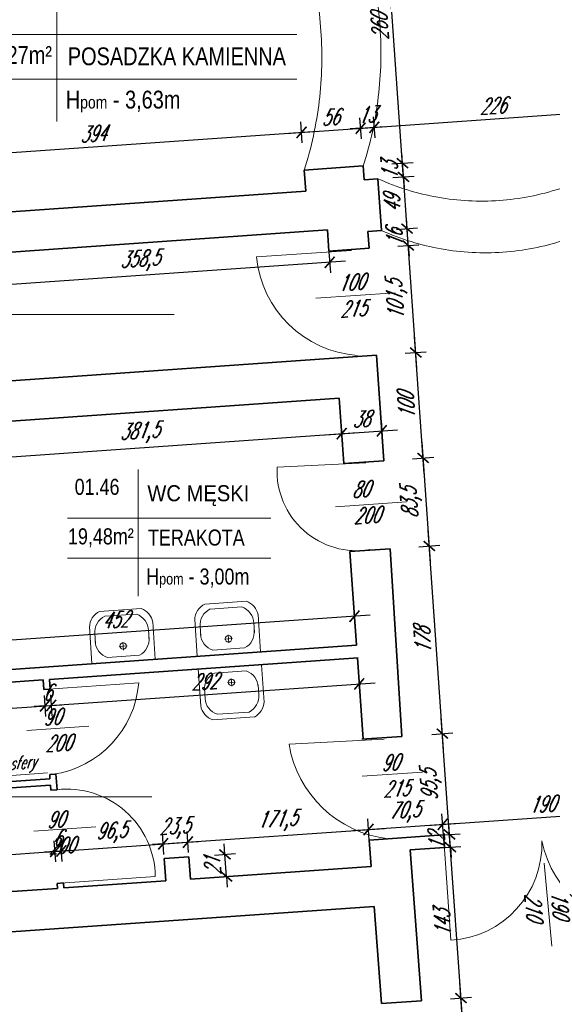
# Model space of a CAD drawing. Header units: millimetres. Extents: x 402 to 79005, y -7782 to 89952.
# Tile 220 of 256: x 22253 to 22757, y 39034 to 39965. Entities that reach past the tile are written whole.
import ezdxf

# ---------------------------------------------------------------- set-up
doc = ezdxf.new("R2010")
doc.units = ezdxf.units.MM
doc.header["$LTSCALE"] = 10
doc.linetypes.add('DASHED', pattern=[19.05, 12.7, -6.35])
doc.layers.get('0').update_dxf_attribs({"lineweight": 0})
doc.layers.get('Defpoints').update_dxf_attribs({"color": 253})
for name, color, linetype, lineweight in [('01 parter - ściany', 253, 'Continuous', 35), ('03_drzwi', 253, 'Continuous', 15), ('04-2_nad', 253, 'DASHED', 5), ('05-01_wymiary', 253, 'Continuous', 5), ('05-03_opis', 253, 'Continuous', 5), ('07_wyposażenie', 253, 'Continuous', 5)]:
    doc.layers.add(name, color=color, linetype=linetype, lineweight=lineweight)
doc.layers.add('POWIERZCHNIE', color=253, linetype='Continuous')
doc.layers.get('POWIERZCHNIE').off()
doc.styles.add('ariel', font='ARIAL.TTF', dxfattribs={"width": 0.8})
doc.styles.add('ariel_wym', font='simplex.shx', dxfattribs={"width": 0.65, "oblique": 25})
doc.dimstyles.new('ariel 50 wnętrze', dxfattribs={"dimtxt": 15, "dimasz": 10, "dimexe": 10, "dimexo": 0, "dimgap": 5, "dimtad": 1, "dimdec": 1, "dimrnd": 0.5, "dimtxsty": 'ariel_wym', "dimblk": 'ARCHTICK', "dimcen": 2.5, "dimdle": 15, "dimazin": 0, "dimtfac": 1, "dimtdec": 1, "dimtix": 1, "dimtmove": 0, "dimatfit": 3, "dimldrblk": 'DOT', "dimfxl": 0, "dimarcsym": 0})

# ---------------------------------------------------------------- blocks, each defined once
blk = doc.blocks.new('_ArchTick')
at = {"color": 0, "linetype": 'ByBlock', "const_width": 0.15}
blk.add_lwpolyline([(-0.5, -0.5), (0.5, 0.5)], dxfattribs=at)
blk = doc.blocks.new('*D467')
at = {"layer": '05-01_wymiary', "color": 0, "lineweight": -2}
for p, q in [((22678.17, 38923.8), (22669.03, 39054.48)), ((22660.1, 39038.82), (22680.05, 39040.21)), ((22667.15, 38938.06), (22687.1, 38939.46))]:
    blk.add_line(p, q, dxfattribs=at)
at = {"layer": 'Defpoints', "color": 0}
for p in [(22632.96, 39036.92), (22670.08, 39039.52), (22640, 38936.17)]:
    blk.add_point(p, dxfattribs=at)
at = {"layer": '05-01_wymiary', "color": 0, "lineweight": -2, "xscale": 10, "yscale": 10, "zscale": 10}
for p, rotation in [((22670.08, 39039.52), 94.00000000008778), ((22677.12, 38938.76), 274.0000000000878)]:
    blk.add_blockref('_ArchTick', p, dxfattribs=dict(at, rotation=rotation))
at = {"layer": '05-01_wymiary', "color": 0, "insert": (22661.13, 38988.27), "char_height": 15, "attachment_point": 5, "rotation": 94, "style": 'ariel_wym'}
blk.add_mtext('101', dxfattribs=at)
blk = doc.blocks.new('_Dot')
at = {"color": 0, "linetype": 'ByBlock', "lineweight": -2}
blk.add_line((-0.5, 0), (-1, 0), dxfattribs=at)
at = {"color": 0, "linetype": 'ByBlock', "const_width": 0.5}
blk.add_lwpolyline([(-0.25, 0, 1), (0.25, 0, 1)], format="xyb", close=True, dxfattribs=at)
blk = doc.blocks.new('*D468')
at = {"layer": '05-01_wymiary', "color": 0, "lineweight": -2}
for p, q in [((22671.12, 39024.55), (22659.05, 39197.24)), ((22650.12, 39181.58), (22670.07, 39182.97)), ((22660.1, 39038.82), (22680.05, 39040.21))]:
    blk.add_line(p, q, dxfattribs=at)
at = {"layer": 'Defpoints', "color": 0}
for p in [(22660.09, 39182.28), (22622.25, 39179.63), (22632.96, 39036.92)]:
    blk.add_point(p, dxfattribs=at)
at = {"layer": '05-01_wymiary', "color": 0, "lineweight": -2, "xscale": 10, "yscale": 10, "zscale": 10}
for p, rotation in [((22660.09, 39182.28), 94.00000000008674), ((22670.08, 39039.52), 274.0000000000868)]:
    blk.add_blockref('_ArchTick', p, dxfattribs=dict(at, rotation=rotation))
at = {"layer": '05-01_wymiary', "color": 0, "insert": (22652.62, 39110.02), "char_height": 15, "attachment_point": 5, "rotation": 94, "style": 'ariel_wym'}
blk.add_mtext('143', dxfattribs=at)
blk = doc.blocks.new('*D469')
at = {"layer": '05-01_wymiary', "color": 0, "lineweight": -2}
for p, q in [((22659.26, 39194.25), (22658.56, 39204.22)), ((22649.28, 39193.55), (22669.23, 39194.94)), ((22660.09, 39182.28), (22659.26, 39194.25)), ((22650.12, 39181.58), (22670.07, 39182.97)), ((22660.09, 39182.28), (22660.79, 39172.3))]:
    blk.add_line(p, q, dxfattribs=at)
at = {"layer": 'Defpoints', "color": 0}
for p in [(22621.41, 39191.6), (22659.26, 39194.25), (22622.25, 39179.63)]:
    blk.add_point(p, dxfattribs=at)
at = {"layer": '05-01_wymiary', "color": 0, "lineweight": -2, "xscale": 10, "yscale": 10, "zscale": 10}
for p, rotation in [((22659.26, 39194.25), 274.0000000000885), ((22660.09, 39182.28), 94.00000000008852)]:
    blk.add_blockref('_ArchTick', p, dxfattribs=dict(at, rotation=rotation))
at = {"layer": '05-01_wymiary', "color": 0, "insert": (22647.21, 39187.39), "char_height": 15, "attachment_point": 5, "rotation": 94, "style": 'ariel_wym'}
blk.add_mtext('12', dxfattribs=at)
blk = doc.blocks.new('*D470')
at = {"layer": '05-01_wymiary', "color": 0, "lineweight": -2}
for p, q in [((22660.3, 39179.28), (22651.54, 39304.58)), ((22642.61, 39288.92), (22662.56, 39290.31)), ((22649.28, 39193.55), (22669.23, 39194.94))]:
    blk.add_line(p, q, dxfattribs=at)
at = {"layer": 'Defpoints', "color": 0}
for p in [(22614.2, 39286.93), (22652.59, 39289.62), (22621.41, 39191.6)]:
    blk.add_point(p, dxfattribs=at)
at = {"layer": '05-01_wymiary', "color": 0, "lineweight": -2, "xscale": 10, "yscale": 10, "zscale": 10}
for p, rotation in [((22652.59, 39289.62), 94.00000000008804), ((22659.26, 39194.25), 274.000000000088)]:
    blk.add_blockref('_ArchTick', p, dxfattribs=dict(at, rotation=rotation))
at = {"layer": '05-01_wymiary', "color": 0, "insert": (22642.03, 39240.96), "char_height": 15, "attachment_point": 5, "rotation": 94, "style": 'ariel_wym'}
blk.add_mtext('95,5', dxfattribs=at)
blk = doc.blocks.new('*D471')
at = {"layer": '05-01_wymiary', "color": 0, "lineweight": -2}
for p, q in [((22653.63, 39274.65), (22639.13, 39482.04)), ((22630.2, 39466.38), (22650.15, 39467.78)), ((22642.61, 39288.92), (22662.56, 39290.31))]:
    blk.add_line(p, q, dxfattribs=at)
at = {"layer": 'Defpoints', "color": 0}
for p in [(22603.06, 39464.48), (22640.18, 39467.08), (22614.2, 39286.93)]:
    blk.add_point(p, dxfattribs=at)
at = {"layer": '05-01_wymiary', "color": 0, "lineweight": -2, "xscale": 10, "yscale": 10, "zscale": 10}
for p, rotation in [((22640.18, 39467.08), 94.00000000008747), ((22652.59, 39289.62), 274.0000000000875)]:
    blk.add_blockref('_ArchTick', p, dxfattribs=dict(at, rotation=rotation))
at = {"layer": '05-01_wymiary', "color": 0, "insert": (22633.91, 39377.48), "char_height": 15, "attachment_point": 5, "rotation": 94, "style": 'ariel_wym'}
blk.add_mtext('178', dxfattribs=at)
blk = doc.blocks.new('*D472')
at = {"layer": '05-01_wymiary', "color": 0, "lineweight": -2}
for p, q in [((22641.23, 39452.12), (22633.31, 39565.34)), ((22624.38, 39549.68), (22644.33, 39551.07)), ((22630.2, 39466.38), (22650.15, 39467.78))]:
    blk.add_line(p, q, dxfattribs=at)
at = {"layer": 'Defpoints', "color": 0}
for p in [(22597.24, 39547.78), (22634.35, 39550.38), (22603.06, 39464.48)]:
    blk.add_point(p, dxfattribs=at)
at = {"layer": '05-01_wymiary', "color": 0, "lineweight": -2, "xscale": 10, "yscale": 10, "zscale": 10}
for p, rotation in [((22634.35, 39550.38), 94.00000000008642), ((22640.18, 39467.08), 274.0000000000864)]:
    blk.add_blockref('_ArchTick', p, dxfattribs=dict(at, rotation=rotation))
at = {"layer": '05-01_wymiary', "color": 0, "insert": (22623.37, 39507.76), "char_height": 15, "attachment_point": 5, "rotation": 94, "style": 'ariel_wym'}
blk.add_mtext('83,5', dxfattribs=at)
blk = doc.blocks.new('*D473')
at = {"layer": '05-01_wymiary', "color": 0, "lineweight": -2}
for p, q in [((22635.4, 39535.41), (22626.33, 39665.1)), ((22617.4, 39649.43), (22637.35, 39650.83)), ((22624.38, 39549.68), (22644.33, 39551.07))]:
    blk.add_line(p, q, dxfattribs=at)
at = {"layer": 'Defpoints', "color": 0}
for p in [(22627.38, 39650.13), (22590.26, 39647.54), (22597.24, 39547.78)]:
    blk.add_point(p, dxfattribs=at)
at = {"layer": '05-01_wymiary', "color": 0, "lineweight": -2, "xscale": 10, "yscale": 10, "zscale": 10}
for p, rotation in [((22627.38, 39650.13), 94.00000000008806), ((22634.35, 39550.38), 274.0000000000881)]:
    blk.add_blockref('_ArchTick', p, dxfattribs=dict(at, rotation=rotation))
at = {"layer": '05-01_wymiary', "color": 0, "insert": (22618.4, 39599.38), "char_height": 15, "attachment_point": 5, "rotation": 94, "style": 'ariel_wym'}
blk.add_mtext('100', dxfattribs=at)
blk = doc.blocks.new('*D474')
at = {"layer": '05-01_wymiary', "color": 0, "lineweight": -2}
for p, q in [((22628.43, 39635.17), (22619.25, 39766.32)), ((22610.33, 39750.66), (22630.28, 39752.05)), ((22617.4, 39649.43), (22637.35, 39650.83))]:
    blk.add_line(p, q, dxfattribs=at)
at = {"layer": 'Defpoints', "color": 0}
for p in [(22620.3, 39751.35), (22583.18, 39748.76), (22590.26, 39647.54)]:
    blk.add_point(p, dxfattribs=at)
at = {"layer": '05-01_wymiary', "color": 0, "lineweight": -2, "xscale": 10, "yscale": 10, "zscale": 10}
for p, rotation in [((22620.3, 39751.35), 94.0000000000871), ((22627.38, 39650.13), 274.0000000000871)]:
    blk.add_blockref('_ArchTick', p, dxfattribs=dict(at, rotation=rotation))
at = {"layer": '05-01_wymiary', "color": 0, "insert": (22609.95, 39699.77), "char_height": 15, "attachment_point": 5, "rotation": 94, "style": 'ariel_wym'}
blk.add_mtext('101,5', dxfattribs=at)
blk = doc.blocks.new('*D475')
at = {"layer": '05-01_wymiary', "color": 0, "lineweight": -2}
for p, q in [((22619.18, 39767.31), (22618.49, 39777.29)), ((22609.21, 39766.62), (22629.16, 39768.01)), ((22620.3, 39751.35), (22619.18, 39767.31)), ((22610.33, 39750.66), (22630.28, 39752.05)), ((22620.3, 39751.35), (22621, 39741.38))]:
    blk.add_line(p, q, dxfattribs=at)
at = {"layer": 'Defpoints', "color": 0}
for p in [(22595.04, 39765.63), (22619.18, 39767.31), (22583.18, 39748.76)]:
    blk.add_point(p, dxfattribs=at)
at = {"layer": '05-01_wymiary', "color": 0, "lineweight": -2, "xscale": 10, "yscale": 10, "zscale": 10}
for p, rotation in [((22619.18, 39767.31), 274.0000000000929), ((22620.3, 39751.35), 94.00000000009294)]:
    blk.add_blockref('_ArchTick', p, dxfattribs=dict(at, rotation=rotation))
at = {"layer": '05-01_wymiary', "color": 0, "insert": (22607.27, 39758.46), "char_height": 15, "attachment_point": 5, "rotation": 94, "style": 'ariel_wym'}
blk.add_mtext('16', dxfattribs=at)
blk = doc.blocks.new('*D476')
at = {"layer": '05-01_wymiary', "color": 0, "lineweight": -2}
for p, q in [((22620.23, 39752.35), (22614.72, 39831.16)), ((22605.79, 39815.5), (22625.74, 39816.89)), ((22609.21, 39766.62), (22629.16, 39768.01))]:
    blk.add_line(p, q, dxfattribs=at)
at = {"layer": 'Defpoints', "color": 0}
for p in [(22615.77, 39816.2), (22591.62, 39814.51), (22595.04, 39765.63)]:
    blk.add_point(p, dxfattribs=at)
at = {"layer": '05-01_wymiary', "color": 0, "lineweight": -2, "xscale": 10, "yscale": 10, "zscale": 10}
for p, rotation in [((22615.77, 39816.2), 94.0000000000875), ((22619.18, 39767.31), 274.0000000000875)]:
    blk.add_blockref('_ArchTick', p, dxfattribs=dict(at, rotation=rotation))
at = {"layer": '05-01_wymiary', "color": 0, "insert": (22605.01, 39790.88), "char_height": 15, "attachment_point": 5, "rotation": 94, "style": 'ariel_wym'}
blk.add_mtext('49', dxfattribs=at)
blk = doc.blocks.new('*D477')
at = {"layer": '05-01_wymiary', "color": 0, "lineweight": -2}
for p, q in [((22614.86, 39829.16), (22614.16, 39839.14)), ((22604.88, 39828.47), (22624.84, 39829.86)), ((22615.77, 39816.2), (22614.86, 39829.16)), ((22605.79, 39815.5), (22625.74, 39816.89)), ((22615.77, 39816.2), (22616.46, 39806.22))]:
    blk.add_line(p, q, dxfattribs=at)
at = {"layer": 'Defpoints', "color": 0}
for p in [(22614.86, 39829.16), (22591.62, 39814.51), (21928.33, 39781.16)]:
    blk.add_point(p, dxfattribs=at)
at = {"layer": '05-01_wymiary', "color": 0, "lineweight": -2, "xscale": 10, "yscale": 10, "zscale": 10}
for p, rotation in [((22614.86, 39829.16), 274.00000000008), ((22615.77, 39816.2), 94.00000000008)]:
    blk.add_blockref('_ArchTick', p, dxfattribs=dict(at, rotation=rotation))
at = {"layer": '05-01_wymiary', "color": 0, "insert": (22602.84, 39821.81), "char_height": 15, "attachment_point": 5, "rotation": 94, "style": 'ariel_wym'}
blk.add_mtext('13', dxfattribs=at)
blk = doc.blocks.new('*D478')
at = {"layer": '05-01_wymiary', "color": 0, "lineweight": -2}
for p, q in [((22615.91, 39814.2), (22595.68, 40103.49)), ((22586.75, 40087.83), (22606.7, 40089.23)), ((22604.88, 39828.47), (22624.84, 39829.86))]:
    blk.add_line(p, q, dxfattribs=at)
at = {"layer": 'Defpoints', "color": 0}
for p in [(22559.61, 40085.93), (22596.72, 40088.53), (22577.74, 39826.57)]:
    blk.add_point(p, dxfattribs=at)
at = {"layer": '05-01_wymiary', "color": 0, "lineweight": -2, "xscale": 10, "yscale": 10, "zscale": 10}
for p, rotation in [((22596.72, 40088.53), 94.00000000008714), ((22614.86, 39829.16), 274.0000000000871)]:
    blk.add_blockref('_ArchTick', p, dxfattribs=dict(at, rotation=rotation))
at = {"layer": '05-01_wymiary', "color": 0, "insert": (22593.32, 39957.98), "char_height": 15, "attachment_point": 5, "rotation": 94, "style": 'ariel_wym'}
blk.add_mtext('260', dxfattribs=at)
blk = doc.blocks.new('*D586')
at = {"layer": '05-01_wymiary', "color": 0, "lineweight": -2}
for p, q in [((22286.95, 39168.25), (22285.56, 39188.2)), ((22129.64, 39167.27), (22301.22, 39179.27)), ((22145.3, 39158.34), (22143.91, 39178.29))]:
    blk.add_line(p, q, dxfattribs=at)
at = {"layer": 'Defpoints', "color": 0}
for p in [(22286.26, 39178.22), (22288.7, 39143.27), (22147.05, 39133.37)]:
    blk.add_point(p, dxfattribs=at)
at = {"layer": '05-01_wymiary', "color": 0, "lineweight": -2, "xscale": 10, "yscale": 10, "zscale": 10}
for p, rotation in [((22286.26, 39178.22), 3.999999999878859), ((22144.6, 39168.32), 183.9999999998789)]:
    blk.add_blockref('_ArchTick', p, dxfattribs=dict(at, rotation=rotation))
at = {"layer": '05-01_wymiary', "color": 0, "insert": (22214.56, 39185.74), "char_height": 15, "attachment_point": 5, "rotation": 4, "style": 'ariel_wym'}
blk.add_mtext('142', dxfattribs=at)
blk = doc.blocks.new('*D587')
at = {"layer": '05-01_wymiary', "color": 0, "lineweight": -2}
for p, q in [((22286.95, 39168.25), (22285.56, 39188.2)), ((22292.94, 39168.66), (22291.54, 39188.61)), ((22286.26, 39178.22), (22276.28, 39177.52)), ((22286.26, 39178.22), (22292.24, 39178.64)), ((22292.24, 39178.64), (22302.22, 39179.34))]:
    blk.add_line(p, q, dxfattribs=at)
at = {"layer": 'Defpoints', "color": 0}
for p in [(22292.24, 39178.64), (22288.7, 39143.27), (22294.69, 39143.69)]:
    blk.add_point(p, dxfattribs=at)
at = {"layer": '05-01_wymiary', "color": 0, "lineweight": -2, "xscale": 10, "yscale": 10, "zscale": 10}
for p, rotation in [((22286.26, 39178.22), 3.999999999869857), ((22292.24, 39178.64), 183.9999999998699)]:
    blk.add_blockref('_ArchTick', p, dxfattribs=dict(at, rotation=rotation))
at = {"layer": '05-01_wymiary', "color": 0, "insert": (22288.38, 39190.9), "char_height": 15, "attachment_point": 5, "rotation": 4, "style": 'ariel_wym'}
blk.add_mtext('6', dxfattribs=at)
blk = doc.blocks.new('*D588')
at = {"layer": '05-01_wymiary', "color": 0, "lineweight": -2}
for p, q in [((22389.23, 39175.4), (22387.83, 39195.35)), ((22277.28, 39177.59), (22403.49, 39186.42)), ((22292.94, 39168.66), (22291.54, 39188.61))]:
    blk.add_line(p, q, dxfattribs=at)
at = {"layer": 'Defpoints', "color": 0}
for p in [(22388.53, 39185.37), (22389.51, 39171.37), (22294.69, 39143.69)]:
    blk.add_point(p, dxfattribs=at)
at = {"layer": '05-01_wymiary', "color": 0, "lineweight": -2, "xscale": 10, "yscale": 10, "zscale": 10}
for p, rotation in [((22388.53, 39185.37), 3.999999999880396), ((22292.24, 39178.64), 183.9999999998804)]:
    blk.add_blockref('_ArchTick', p, dxfattribs=dict(at, rotation=rotation))
at = {"layer": '05-01_wymiary', "color": 0, "insert": (22339.41, 39195.9), "char_height": 15, "attachment_point": 5, "rotation": 4, "style": 'ariel_wym'}
blk.add_mtext('96,5', dxfattribs=at)
blk = doc.blocks.new('*D589')
at = {"layer": '05-01_wymiary', "color": 0, "lineweight": -2}
for p, q in [((22389.23, 39175.4), (22387.83, 39195.35)), ((22412.6, 39177.03), (22411.2, 39196.98)), ((22388.53, 39185.37), (22378.55, 39184.67)), ((22388.53, 39185.37), (22411.9, 39187.01)), ((22411.9, 39187.01), (22421.87, 39187.7))]:
    blk.add_line(p, q, dxfattribs=at)
at = {"layer": 'Defpoints', "color": 0}
for p in [(22411.9, 39187.01), (22412.88, 39173.01), (22389.51, 39171.37)]:
    blk.add_point(p, dxfattribs=at)
at = {"layer": '05-01_wymiary', "color": 0, "lineweight": -2, "xscale": 10, "yscale": 10, "zscale": 10}
for p, rotation in [((22388.53, 39185.37), 3.999999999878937), ((22411.9, 39187.01), 183.999999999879)]:
    blk.add_blockref('_ArchTick', p, dxfattribs=dict(at, rotation=rotation))
at = {"layer": '05-01_wymiary', "color": 0, "insert": (22399.24, 39200.08), "char_height": 15, "attachment_point": 5, "rotation": 4, "style": 'ariel_wym'}
blk.add_mtext('23,5', dxfattribs=at)
blk = doc.blocks.new('*D590')
at = {"layer": '05-01_wymiary', "color": 0, "lineweight": -2}
for p, q in [((22583.44, 39188.98), (22582.05, 39208.93)), ((22396.94, 39185.96), (22597.71, 39200)), ((22412.6, 39177.03), (22411.2, 39196.98))]:
    blk.add_line(p, q, dxfattribs=at)
at = {"layer": 'Defpoints', "color": 0}
for p in [(22582.74, 39198.95), (22583.44, 39188.94), (22412.88, 39173.01)]:
    blk.add_point(p, dxfattribs=at)
at = {"layer": '05-01_wymiary', "color": 0, "lineweight": -2, "xscale": 10, "yscale": 10, "zscale": 10}
for p, rotation in [((22582.74, 39198.95), 3.999999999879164), ((22411.9, 39187.01), 183.9999999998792)]:
    blk.add_blockref('_ArchTick', p, dxfattribs=dict(at, rotation=rotation))
at = {"layer": '05-01_wymiary', "color": 0, "insert": (22496.35, 39206.87), "char_height": 15, "attachment_point": 5, "rotation": 4, "style": 'ariel_wym'}
blk.add_mtext('171,5', dxfattribs=at)
blk = doc.blocks.new('*D591')
at = {"layer": '05-01_wymiary', "color": 0, "lineweight": -2}
for p, q in [((22653.58, 39193.88), (22652.18, 39213.83)), ((22567.78, 39197.91), (22667.85, 39204.9)), ((22583.44, 39188.98), (22582.05, 39208.93))]:
    blk.add_line(p, q, dxfattribs=at)
at = {"layer": 'Defpoints', "color": 0}
for p in [(22652.88, 39203.86), (22653.58, 39193.85), (22583.44, 39188.94)]:
    blk.add_point(p, dxfattribs=at)
at = {"layer": '05-01_wymiary', "color": 0, "lineweight": -2, "xscale": 10, "yscale": 10, "zscale": 10}
for p, rotation in [((22652.88, 39203.86), 3.999999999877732), ((22582.74, 39198.95), 183.9999999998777)]:
    blk.add_blockref('_ArchTick', p, dxfattribs=dict(at, rotation=rotation))
at = {"layer": '05-01_wymiary', "color": 0, "insert": (22616.84, 39215.3), "char_height": 15, "attachment_point": 5, "rotation": 4, "style": 'ariel_wym'}
blk.add_mtext('70,5', dxfattribs=at)
blk = doc.blocks.new('*D592')
at = {"layer": '05-01_wymiary', "color": 0, "lineweight": -2}
for p, q in [((22843.12, 39207.14), (22841.72, 39227.09)), ((22637.92, 39202.81), (22857.38, 39218.16)), ((22653.58, 39193.88), (22652.18, 39213.83))]:
    blk.add_line(p, q, dxfattribs=at)
at = {"layer": 'Defpoints', "color": 0}
for p in [(22842.42, 39217.11), (22843.12, 39207.1), (22653.58, 39193.85)]:
    blk.add_point(p, dxfattribs=at)
at = {"layer": '05-01_wymiary', "color": 0, "lineweight": -2, "xscale": 10, "yscale": 10, "zscale": 10}
for p, rotation in [((22842.42, 39217.11), 3.999999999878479), ((22652.88, 39203.86), 183.9999999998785)]:
    blk.add_blockref('_ArchTick', p, dxfattribs=dict(at, rotation=rotation))
at = {"layer": '05-01_wymiary', "color": 0, "insert": (22746.78, 39222.95), "char_height": 15, "attachment_point": 5, "rotation": 4, "style": 'ariel_wym'}
blk.add_mtext('190', dxfattribs=at)
blk = doc.blocks.new('*D596')
at = {"layer": '05-01_wymiary', "color": 0, "lineweight": -2}
for p, q in [((22556.65, 39583.39), (22558.05, 39563.44)), ((22161.78, 39545.75), (22572.31, 39574.46)), ((22176.04, 39556.77), (22177.44, 39536.82))]:
    blk.add_line(p, q, dxfattribs=at)
at = {"layer": 'Defpoints', "color": 0}
for p in [(22555.01, 39606.94), (22174.39, 39580.35), (22557.35, 39573.41)]:
    blk.add_point(p, dxfattribs=at)
at = {"layer": '05-01_wymiary', "color": 0, "lineweight": -2, "xscale": 10, "yscale": 10, "zscale": 10}
for p, rotation in [((22557.35, 39573.41), 3.999999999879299), ((22176.74, 39546.8), 183.9999999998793)]:
    blk.add_blockref('_ArchTick', p, dxfattribs=dict(at, rotation=rotation))
at = {"layer": '05-01_wymiary', "color": 0, "insert": (22366.07, 39574), "char_height": 15, "attachment_point": 5, "rotation": 4, "style": 'ariel_wym'}
blk.add_mtext('381,5', dxfattribs=at)
blk = doc.blocks.new('*D597')
at = {"layer": '05-01_wymiary', "color": 0, "lineweight": -2}
for p, q in [((22556.65, 39583.39), (22558.05, 39563.44)), ((22594.56, 39586.04), (22595.96, 39566.09)), ((22542.39, 39572.37), (22610.22, 39577.11))]:
    blk.add_line(p, q, dxfattribs=at)
at = {"layer": 'Defpoints', "color": 0}
for p in [(22590.26, 39647.54), (22555.01, 39606.94), (22595.26, 39576.06)]:
    blk.add_point(p, dxfattribs=at)
at = {"layer": '05-01_wymiary', "color": 0, "lineweight": -2, "xscale": 10, "yscale": 10, "zscale": 10}
for p, rotation in [((22557.35, 39573.41), 183.9999999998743), ((22595.26, 39576.06), 3.999999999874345)]:
    blk.add_blockref('_ArchTick', p, dxfattribs=dict(at, rotation=rotation))
at = {"layer": '05-01_wymiary', "color": 0, "insert": (22575.43, 39587.21), "char_height": 15, "attachment_point": 5, "rotation": 4, "style": 'ariel_wym'}
blk.add_mtext('38', dxfattribs=at)
blk = doc.blocks.new('*D605')
at = {"layer": '05-01_wymiary', "color": 0, "lineweight": -2}
for p, q in [((22570.13, 39390.65), (22568.74, 39410.6)), ((22584.4, 39401.67), (22103.57, 39368.05)), ((22119.23, 39359.12), (22117.84, 39379.07))]:
    blk.add_line(p, q, dxfattribs=at)
at = {"layer": 'Defpoints', "color": 0}
for p in [(22118.53, 39369.1), (22571.35, 39373.15), (22120.46, 39341.62)]:
    blk.add_point(p, dxfattribs=at)
at = {"layer": '05-01_wymiary', "color": 0, "lineweight": -2, "xscale": 10, "yscale": 10, "zscale": 10}
for p, rotation in [((22569.43, 39400.63), 3.99999999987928), ((22118.53, 39369.1), 183.9999999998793)]:
    blk.add_blockref('_ArchTick', p, dxfattribs=dict(at, rotation=rotation))
at = {"layer": '05-01_wymiary', "color": 0, "insert": (22343.11, 39397.33), "char_height": 15, "attachment_point": 5, "rotation": 4, "style": 'ariel_wym'}
blk.add_mtext('452', dxfattribs=at)
blk = doc.blocks.new('*D606')
at = {"layer": '05-01_wymiary', "color": 0, "lineweight": -2}
for p, q in [((22275.94, 39325.8), (22277.33, 39305.85)), ((22120.02, 39304.88), (22291.6, 39316.87)), ((22134.28, 39315.9), (22135.68, 39295.95))]:
    blk.add_line(p, q, dxfattribs=at)
at = {"layer": 'Defpoints', "color": 0}
for p in [(22274.92, 39340.4), (22133.26, 39330.49), (22276.63, 39315.83)]:
    blk.add_point(p, dxfattribs=at)
at = {"layer": '05-01_wymiary', "color": 0, "lineweight": -2, "xscale": 10, "yscale": 10, "zscale": 10}
for p, rotation in [((22276.63, 39315.83), 3.999999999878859), ((22134.98, 39305.92), 183.9999999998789)]:
    blk.add_blockref('_ArchTick', p, dxfattribs=dict(at, rotation=rotation))
at = {"layer": '05-01_wymiary', "color": 0, "insert": (22204.94, 39323.34), "char_height": 15, "attachment_point": 5, "rotation": 4, "style": 'ariel_wym'}
blk.add_mtext('142', dxfattribs=at)
blk = doc.blocks.new('*D607')
at = {"layer": '05-01_wymiary', "color": 0, "lineweight": -2}
for p, q in [((22275.94, 39325.8), (22277.33, 39305.85)), ((22281.92, 39326.22), (22283.32, 39306.27)), ((22276.63, 39315.83), (22266.66, 39315.13)), ((22276.63, 39315.83), (22282.62, 39316.25)), ((22282.62, 39316.25), (22292.6, 39316.94))]:
    blk.add_line(p, q, dxfattribs=at)
at = {"layer": 'Defpoints', "color": 0}
for p in [(22274.92, 39340.4), (22280.9, 39340.81), (22282.62, 39316.25)]:
    blk.add_point(p, dxfattribs=at)
at = {"layer": '05-01_wymiary', "color": 0, "lineweight": -2, "xscale": 10, "yscale": 10, "zscale": 10}
for p, rotation in [((22276.63, 39315.83), 3.999999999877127), ((22282.62, 39316.25), 183.9999999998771)]:
    blk.add_blockref('_ArchTick', p, dxfattribs=dict(at, rotation=rotation))
at = {"layer": '05-01_wymiary', "color": 0, "insert": (22278.75, 39328.51), "char_height": 15, "attachment_point": 5, "rotation": 4, "style": 'ariel_wym'}
blk.add_mtext('6', dxfattribs=at)
blk = doc.blocks.new('*D608')
at = {"layer": '05-01_wymiary', "color": 0, "lineweight": -2}
for p, q in [((22573.21, 39346.59), (22574.61, 39326.64)), ((22267.66, 39315.2), (22588.87, 39337.66)), ((22281.92, 39326.22), (22283.32, 39306.27))]:
    blk.add_line(p, q, dxfattribs=at)
at = {"layer": 'Defpoints', "color": 0}
for p in [(22572.19, 39361.18), (22280.9, 39340.81), (22573.91, 39336.62)]:
    blk.add_point(p, dxfattribs=at)
at = {"layer": '05-01_wymiary', "color": 0, "lineweight": -2, "xscale": 10, "yscale": 10, "zscale": 10}
for p, rotation in [((22573.91, 39336.62), 3.999999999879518), ((22282.62, 39316.25), 183.9999999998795)]:
    blk.add_blockref('_ArchTick', p, dxfattribs=dict(at, rotation=rotation))
at = {"layer": '05-01_wymiary', "color": 0, "insert": (22427.39, 39338.9), "char_height": 15, "attachment_point": 5, "rotation": 4, "style": 'ariel_wym'}
blk.add_mtext('292', dxfattribs=at)
blk = doc.blocks.new('*D614')
at = {"layer": '05-01_wymiary', "color": 0, "lineweight": -2}
for p, q in [((22446.92, 39175.39), (22446.23, 39185.36)), ((22436.95, 39174.69), (22456.9, 39176.09)), ((22448.39, 39154.44), (22446.92, 39175.39)), ((22438.41, 39153.74), (22458.36, 39155.14)), ((22448.39, 39154.44), (22449.09, 39144.46))]:
    blk.add_line(p, q, dxfattribs=at)
at = {"layer": 'Defpoints', "color": 0}
for p in [(22412.88, 39173.01), (22446.92, 39175.39), (22414.34, 39152.06)]:
    blk.add_point(p, dxfattribs=at)
at = {"layer": '05-01_wymiary', "color": 0, "lineweight": -2, "xscale": 10, "yscale": 10, "zscale": 10}
for p, rotation in [((22446.92, 39175.39), 274.0000000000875), ((22448.39, 39154.44), 94.0000000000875)]:
    blk.add_blockref('_ArchTick', p, dxfattribs=dict(at, rotation=rotation))
at = {"layer": '05-01_wymiary', "color": 0, "insert": (22435.19, 39164.04), "char_height": 15, "attachment_point": 5, "rotation": 94, "style": 'ariel_wym'}
blk.add_mtext('21', dxfattribs=at)
blk = doc.blocks.new('*D615')
at = {"layer": '05-01_wymiary', "color": 0, "lineweight": -2}
for p, q in [((22545.33, 39745.39), (22546.72, 39725.43)), ((22560.99, 39736.46), (22173.64, 39709.37)), ((22187.91, 39720.39), (22189.3, 39700.44))]:
    blk.add_line(p, q, dxfattribs=at)
at = {"layer": 'Defpoints', "color": 0}
for p in [(22543.88, 39766.06), (22186.46, 39741.07), (22188.61, 39710.42)]:
    blk.add_point(p, dxfattribs=at)
at = {"layer": '05-01_wymiary', "color": 0, "lineweight": -2, "xscale": 10, "yscale": 10, "zscale": 10}
for p, rotation in [((22546.02, 39735.41), 3.999999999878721), ((22188.61, 39710.42), 183.9999999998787)]:
    blk.add_blockref('_ArchTick', p, dxfattribs=dict(at, rotation=rotation))
at = {"layer": '05-01_wymiary', "color": 0, "insert": (22366.34, 39736.81), "char_height": 15, "attachment_point": 5, "rotation": 4, "style": 'ariel_wym'}
blk.add_mtext('358,5', dxfattribs=at)
blk = doc.blocks.new('*D628')
at = {"layer": '05-01_wymiary', "color": 0, "lineweight": -2}
for p, q in [((22520.08, 39848.37), (22518.69, 39868.32)), ((22111.38, 39829.81), (22534.35, 39859.39)), ((22127.04, 39820.88), (22125.65, 39840.83))]:
    blk.add_line(p, q, dxfattribs=at)
at = {"layer": 'Defpoints', "color": 0}
for p in [(22519.38, 39858.34), (22521.88, 39822.66), (22128.84, 39795.18)]:
    blk.add_point(p, dxfattribs=at)
at = {"layer": '05-01_wymiary', "color": 0, "lineweight": -2, "xscale": 10, "yscale": 10, "zscale": 10}
for p, rotation in [((22519.38, 39858.34), 3.999999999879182), ((22126.34, 39830.86), 183.9999999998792)]:
    blk.add_blockref('_ArchTick', p, dxfattribs=dict(at, rotation=rotation))
at = {"layer": '05-01_wymiary', "color": 0, "insert": (22321.99, 39857.07), "char_height": 15, "attachment_point": 5, "rotation": 4, "style": 'ariel_wym'}
blk.add_mtext('394', dxfattribs=at)
blk = doc.blocks.new('*D629')
at = {"layer": '05-01_wymiary', "color": 0, "lineweight": -2}
for p, q in [((22575.94, 39852.27), (22574.55, 39872.22)), ((22504.42, 39857.3), (22590.21, 39863.3)), ((22520.08, 39848.37), (22518.69, 39868.32))]:
    blk.add_line(p, q, dxfattribs=at)
at = {"layer": 'Defpoints', "color": 0}
for p in [(22575.25, 39862.25), (22577.74, 39826.57), (22521.88, 39822.66)]:
    blk.add_point(p, dxfattribs=at)
at = {"layer": '05-01_wymiary', "color": 0, "lineweight": -2, "xscale": 10, "yscale": 10, "zscale": 10}
for p, rotation in [((22519.38, 39858.34), 183.9999999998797), ((22575.25, 39862.25), 3.999999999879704)]:
    blk.add_blockref('_ArchTick', p, dxfattribs=dict(at, rotation=rotation))
at = {"layer": '05-01_wymiary', "color": 0, "insert": (22546.44, 39872.77), "char_height": 15, "attachment_point": 5, "rotation": 4, "style": 'ariel_wym'}
blk.add_mtext('56', dxfattribs=at)
blk = doc.blocks.new('*D630')
at = {"layer": '05-01_wymiary', "color": 0, "lineweight": -2}
for p, q in [((22575.94, 39852.27), (22574.55, 39872.22)), ((22588.91, 39853.18), (22587.52, 39873.13)), ((22575.25, 39862.25), (22565.27, 39861.55)), ((22575.25, 39862.25), (22588.22, 39863.16)), ((22588.22, 39863.16), (22598.19, 39863.85))]:
    blk.add_line(p, q, dxfattribs=at)
at = {"layer": 'Defpoints', "color": 0}
for p in [(22588.22, 39863.16), (22577.74, 39826.57), (22591.62, 39814.51)]:
    blk.add_point(p, dxfattribs=at)
at = {"layer": '05-01_wymiary', "color": 0, "lineweight": -2, "xscale": 10, "yscale": 10, "zscale": 10}
for p, rotation in [((22575.25, 39862.25), 3.999999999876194), ((22588.22, 39863.16), 183.9999999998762)]:
    blk.add_blockref('_ArchTick', p, dxfattribs=dict(at, rotation=rotation))
at = {"layer": '05-01_wymiary', "color": 0, "insert": (22580.86, 39875.17), "char_height": 15, "attachment_point": 5, "rotation": 4, "style": 'ariel_wym'}
blk.add_mtext('13', dxfattribs=at)
blk = doc.blocks.new('*D631')
at = {"layer": '05-01_wymiary', "color": 0, "lineweight": -2}
for p, q in [((22814.36, 39868.94), (22812.97, 39888.9)), ((22573.25, 39862.11), (22828.63, 39879.97)), ((22588.91, 39853.18), (22587.52, 39873.13))]:
    blk.add_line(p, q, dxfattribs=at)
at = {"layer": 'Defpoints', "color": 0}
for p in [(22813.66, 39878.92), (22817.07, 39830.27), (22591.62, 39814.51)]:
    blk.add_point(p, dxfattribs=at)
at = {"layer": '05-01_wymiary', "color": 0, "lineweight": -2, "xscale": 10, "yscale": 10, "zscale": 10}
for p, rotation in [((22813.66, 39878.92), 3.999999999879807), ((22588.22, 39863.16), 183.9999999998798)]:
    blk.add_blockref('_ArchTick', p, dxfattribs=dict(at, rotation=rotation))
at = {"layer": '05-01_wymiary', "color": 0, "insert": (22700.07, 39883.51), "char_height": 15, "attachment_point": 5, "rotation": 4, "style": 'ariel_wym'}
blk.add_mtext('226', dxfattribs=at)
blk = doc.blocks.new('UMYWALKA')
at = {"layer": '07_wyposażenie', "ltscale": 2}
for p, q in [((-0.19, 59.93), (-0.22, 0.02)), ((-0.13, 60), (34.72, 60.01)), ((28.13, 55.46), (18.63, 55.46)), ((48.67, 49.42), (48.69, 10.07)), ((4.7, 14.78), (4.69, 44.84)), ((43.69, 14.79), (43.68, 44.86)), ((10.67, 29.46), (18.17, 29.46)), ((14.42, 25.71), (14.42, 33.21)), ((35.41, 0.02), (0, 0)), ((28.16, 4.58), (18.65, 4.58))]:
    blk.add_line(p, q, dxfattribs=at)
blk.add_circle((14.42, 29.46), 3, dxfattribs=at)
for centre, radius, start, end in [((32.99, 43.23), 16.85, 21.56089, 85.17223), ((20.43, 38.66), 16.91, 89.66632, 158.55775), ((27.95, 38.52), 16.94, 21.6503, 90.35723), ((20.25, 21.5), 16.94, 203.3871, 272.09403), ((28.15, 21.51), 16.94, 267.95655, 336.66348), ((33.24, 16.72), 16.82, 276.00329, 336.78825)]:
    blk.add_arc(centre, radius, start, end, dxfattribs=at)

msp = doc.modelspace()

# ---------------------------------------------------------------- linework, layer by layer
at = {"layer": '01 parter - ściany'}
for p, q in [((22521.88, 39822.66), (22577.74, 39826.57)), ((22578.65, 39813.6), (22577.74, 39826.57)), ((22523.27, 39802.71), (22521.88, 39822.66)), ((22578.65, 39813.6), (22591.62, 39814.51)), ((22595.04, 39765.63), (22591.62, 39814.51)), ((22130.23, 39775.23), (22523.27, 39802.71)), ((22077.02, 39733.41), (22543.88, 39766.06)), ((22545.28, 39746.11), (22543.88, 39766.06)), ((22582.07, 39764.72), (22595.04, 39765.63)), ((22583.18, 39748.76), (22582.07, 39764.72)), ((22545.28, 39746.11), (22583.18, 39748.76)), ((21950.82, 39602.82), (22590.26, 39647.54)), ((22597.24, 39547.78), (22590.26, 39647.54)), ((22174.39, 39580.35), (22555.01, 39606.94)), ((22559.33, 39545.13), (22555.01, 39606.94)), ((22559.33, 39545.13), (22597.24, 39547.78)), ((22565.15, 39461.83), (22603.06, 39464.48)), ((22571.35, 39373.15), (22565.15, 39461.83)), ((22614.2, 39286.93), (22603.06, 39464.48)), ((22190.74, 39346.54), (22571.35, 39373.15)), ((22280.9, 39340.81), (22572.94, 39361.24)), ((22577.56, 39284.37), (22572.19, 39361.18)), ((22133.26, 39330.49), (22274.92, 39340.4)), ((22275.55, 39331.35), (22274.92, 39340.4)), ((22281.53, 39331.77), (22280.9, 39340.81)), ((22275.55, 39331.35), (22281.53, 39331.77)), ((22614.2, 39286.93), (22576.29, 39284.28)), ((22281.17, 39250.91), (22287.16, 39251.33)), ((22281.46, 39246.81), (22281.17, 39250.91)), ((22288.2, 39236.49), (22287.14, 39251.61)), ((22139.81, 39236.91), (22281.46, 39246.81)), ((22140.23, 39230.92), (22281.88, 39240.83)), ((22282.21, 39236.07), (22281.88, 39240.83)), ((22282.21, 39236.07), (22288.2, 39236.49)), ((22583.44, 39188.94), (22653.58, 39193.85)), ((22653.58, 39193.85), (22654.42, 39181.88)), ((22585.31, 39164.01), (22583.44, 39188.94)), ((22412.88, 39173.01), (22389.51, 39171.37)), ((22414.34, 39152.06), (22412.88, 39173.01)), ((22622.25, 39179.63), (22654.42, 39181.88)), ((22632.96, 39036.92), (22622.25, 39179.63)), ((22390.97, 39150.42), (22389.51, 39171.37)), ((22414.34, 39152.06), (22585.31, 39164.01)), ((22288.29, 39147.92), (22294.27, 39148.34)), ((22288.7, 39143.27), (22288.37, 39147.93)), ((22294.69, 39143.69), (22294.37, 39148.27)), ((22294.69, 39143.69), (22390.97, 39150.42)), ((22147.05, 39133.37), (22288.7, 39143.27)), ((21987.1, 39084.09), (22588.16, 39126.12)), ((22595.05, 39034.27), (22588.16, 39126.12)), ((22632.96, 39036.92), (22595.05, 39034.27))]:
    msp.add_line(p, q, dxfattribs=at)
at = {"layer": '03_drzwi'}
for p, q in [((22476.88, 39740.58), (22566.68, 39746.53)), ((22532.74, 39701.41), (22607.76, 39706.66)), ((22496.33, 39541.56), (22580.22, 39545.85)), ((22551.64, 39504.07), (22618.48, 39508.74)), ((22365.43, 39337.65), (22275.64, 39331.47)), ((22259.46, 39292.62), (22318.08, 39296.72)), ((22507.55, 39279.65), (22597.43, 39284.24)), ((22167.23, 39244.59), (22279.04, 39252.41)), ((22576.85, 39249.27), (22633.9, 39253.26)), ((22266.12, 39197.35), (22324.74, 39201.44)), ((22660.56, 39094.09), (22653.58, 39193.85)), ((22748.75, 39167.18), (22756.17, 39088.62)), ((22381.05, 39154.51), (22291.28, 39148.13))]:
    msp.add_line(p, q, dxfattribs=at)
for centre, radius, start, end in [((22579.73, 39750.31), 103.31, 185.40502, 265.691), ((22571.48, 39537.89), 75.24, 177.20716, 279.57815), ((22270.18, 39345.67), 95.58, 278.41277, 355.18494), ((22613.67, 39296.99), 107.53, 189.2833, 263.34622), ((22297.41, 39153.48), 83.64, 0.70294, 96.52121), ((22654.96, 39185.75), 91.83, 273.49494, 1.61116), ((22845.07, 39207.36), 100.14, 190.95291, 272.83649)]:
    msp.add_arc(centre, radius, start, end, dxfattribs=at)
at = {"layer": '04-2_nad', "ltscale": 2}
for centre, radius, start, end in [((22243.97, 39933.55), 350.5, 342.22895, 25.77105), ((22188.1, 39929.64), 350.5, 342.22895, 25.77105), ((22689.74, 40031.21), 237.89, 245.63971, 302.36029), ((22693.16, 39982.33), 237.89, 245.63971, 302.36029)]:
    msp.add_arc(centre, radius, start, end, dxfattribs=at)
at = {"layer": '05-03_opis'}
for p, q in [((22287.97, 40020.42), (22287.97, 39868.61)), ((22213.59, 39950.76), (22515.05, 39950.76)), ((22213.59, 39908.74), (22515.05, 39908.74)), ((21166.6, 39685.92), (22399.04, 39685.92)), ((22364.86, 39539.37), (22364.86, 39419.6)), ((22297.92, 39493.53), (22490.36, 39493.53)), ((22297.92, 39455.72), (22490.26, 39455.72)), ((21209.76, 39229.73), (22377.93, 39229.73))]:
    msp.add_line(p, q, dxfattribs=at)

# ---------------------------------------------------------------- block references
at = {"layer": 'POWIERZCHNIE', "rotation": 93.8815155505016}
for p in [(22480.61, 39366.95), (22381.04, 39360.04)]:
    msp.add_blockref('UMYWALKA', p, dxfattribs=at)
at = {"layer": 'POWIERZCHNIE', "xscale": -1, "rotation": 94.02704729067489}
msp.add_blockref('UMYWALKA', (22481.47, 39354.62), dxfattribs=at)

# ---------------------------------------------------------------- texts
at = {"layer": '03_drzwi', "width": 160.5905, "style": 'ariel_wym'}
for s, insert, char_height, attachment_point, rotation in [('100\\P215', (22553.23, 39723.16), 15, 1, 4), ('80\\P200', (22566.14, 39527.64), 15, 1, 4), ('90\\P200', (22274.42, 39312.22), 15, 1, 4), ('naświetle- luksfery', (22167.92, 39244.08), 12, 7, 5.37774), ('90\\P215', (22594.01, 39269.2), 15, 1, 4), ('90\\P200', (22277.63, 39215.27), 15, 1, 4), ('190\\P210', (22770.21, 39141.34), 15, 1, 275.17461)]:
    msp.add_mtext(s, dxfattribs=dict(at, insert=insert, char_height=char_height, attachment_point=attachment_point, rotation=rotation))
at = {"layer": '05-03_opis', "style": 'ariel'}
for s, insert, char_height, width, attachment_point in [('POSADZKA KAMIENNA', (22298.3, 39930.15), 16.8648, 232.4081, 4), ('{\\fArial|b0|i0|c238|p34;62,27m²}', (22248.76, 39929.95), 16.8648, 78.4171, 5), ('{\\fArial|b0|i0|c238|p34; H\\H0.7x;pom\\H1.429x; - 3,63m}', (22291.19, 39887.54), 16.8648, 232.4081, 4), ('{\\fArial|b0|i0|c238|p34;01.46}', (22326.01, 39522.95), 15.1784, 70.5754, 5), ('\\W0.9;{\\fArial|b0|i0|c238|p34;WC MĘSKI}', (22373.53, 39514.71), 15.1784, 303.7864, 4), ('{\\fArial|b0|i0|c238|p34;19,48m²}', (22329.58, 39474.8), 15.1784, 70.5754, 5), ('TERAKOTA', (22374.16, 39474.98), 15.178, 209.1673, 4), ('{\\fArial|b0|i0|c238|p34; H\\H0.7x;pom\\H1.429x; - 3,00m}', (22367.76, 39436.63), 15.1784, 209.1673, 4)]:
    msp.add_mtext(s, dxfattribs=dict(at, insert=insert, char_height=char_height, width=width, attachment_point=attachment_point))

# ---------------------------------------------------------------- dimensions: what is measured, and where the dimension line sits
at = {"layer": '05-01_wymiary'}
for base, p1, p2, angle, picture, middle in [((22596.72, 40088.53), (22577.74, 39826.57), (22559.61, 40085.93), 94, '*D478', (22593.32, 39957.98)), ((22813.66, 39878.92), (22591.62, 39814.51), (22817.07, 39830.27), 4, '*D631', (22700.07, 39883.51)), ((22575.25, 39862.25), (22521.88, 39822.66), (22577.74, 39826.57), 4, '*D629', (22546.44, 39872.77)), ((22588.22, 39863.16), (22577.74, 39826.57), (22591.62, 39814.51), 4, '*D630', (22580.86, 39875.17)), ((22519.38, 39858.34), (22128.84, 39795.18), (22521.88, 39822.66), 4, '*D628', (22321.99, 39857.07)), ((22614.86, 39829.16), (22591.62, 39814.51), (21928.33, 39781.16), 94, '*D477', (22602.84, 39821.81)), ((22615.77, 39816.2), (22595.04, 39765.63), (22591.62, 39814.51), 94, '*D476', (22605.01, 39790.88)), ((22619.18, 39767.31), (22583.18, 39748.76), (22595.04, 39765.63), 94, '*D475', (22607.27, 39758.46)), ((22620.3, 39751.35), (22590.26, 39647.54), (22583.18, 39748.76), 94, '*D474', (22609.95, 39699.77)), ((22627.38, 39650.13), (22597.24, 39547.78), (22590.26, 39647.54), 94, '*D473', (22618.4, 39599.38)), ((22595.26, 39576.06), (22555.01, 39606.94), (22590.26, 39647.54), 4, '*D597', (22575.43, 39587.21)), ((22557.35, 39573.41), (22174.39, 39580.35), (22555.01, 39606.94), 4, '*D596', (22366.07, 39574)), ((22634.35, 39550.38), (22603.06, 39464.48), (22597.24, 39547.78), 94, '*D472', (22623.37, 39507.76)), ((22640.18, 39467.08), (22614.2, 39286.93), (22603.06, 39464.48), 94, '*D471', (22633.91, 39377.48)), ((22573.91, 39336.62), (22280.9, 39340.81), (22572.19, 39361.18), 4, '*D608', (22427.39, 39338.9)), ((22282.62, 39316.25), (22274.92, 39340.4), (22280.9, 39340.81), 4, '*D607', (22278.75, 39328.51)), ((22652.59, 39289.62), (22621.41, 39191.6), (22614.2, 39286.93), 94, '*D470', (22642.03, 39240.96)), ((22842.42, 39217.11), (22653.58, 39193.85), (22843.12, 39207.1), 4, '*D592', (22746.78, 39222.95)), ((22652.88, 39203.86), (22583.44, 39188.94), (22653.58, 39193.85), 4, '*D591', (22616.84, 39215.3)), ((22411.9, 39187.01), (22389.51, 39171.37), (22412.88, 39173.01), 4, '*D589', (22399.24, 39200.08)), ((22582.74, 39198.95), (22412.88, 39173.01), (22583.44, 39188.94), 4, '*D590', (22496.35, 39206.87)), ((22292.24, 39178.64), (22288.7, 39143.27), (22294.69, 39143.69), 4, '*D587', (22288.38, 39190.9)), ((22388.53, 39185.37), (22294.69, 39143.69), (22389.51, 39171.37), 4, '*D588', (22339.41, 39195.9)), ((22659.26, 39194.25), (22622.25, 39179.63), (22621.41, 39191.6), 94, '*D469', (22647.21, 39187.39)), ((22286.26, 39178.22), (22147.05, 39133.37), (22288.7, 39143.27), 4, '*D586', (22214.56, 39185.74)), ((22660.09, 39182.28), (22632.96, 39036.92), (22622.25, 39179.63), 94, '*D468', (22652.62, 39110.02)), ((22670.08, 39039.52), (22640, 38936.17), (22632.96, 39036.92), 94, '*D467', (22661.13, 38988.27))]:
    dim = msp.add_linear_dim(base=base, p1=p1, p2=p2, angle=angle, dimstyle='ariel 50 wnętrze', override={"dimtmove": 1}, dxfattribs=at)
    dim.commit()
    dim.dimension.update_dxf_attribs({"geometry": picture, "text_midpoint": middle})
for base, p1, p2, angle, picture, middle in [((22188.61, 39710.42), (22543.88, 39766.06), (22186.46, 39741.07), 4, '*D615', (22366.34, 39736.81)), ((22118.53, 39369.1), (22571.35, 39373.15), (22120.46, 39341.62), 4, '*D605', (22343.11, 39397.33)), ((22276.63, 39315.83), (22133.26, 39330.49), (22274.92, 39340.4), 4, '*D606', (22204.94, 39323.34)), ((22446.92, 39175.39), (22414.34, 39152.06), (22412.88, 39173.01), 94, '*D614', (22435.19, 39164.04))]:
    dim = msp.add_linear_dim(base=base, p1=p1, p2=p2, angle=angle, dimstyle='ariel 50 wnętrze', dxfattribs=at)
    dim.commit()
    dim.dimension.update_dxf_attribs({"geometry": picture, "text_midpoint": middle})

doc.saveas('drawing.dxf')
